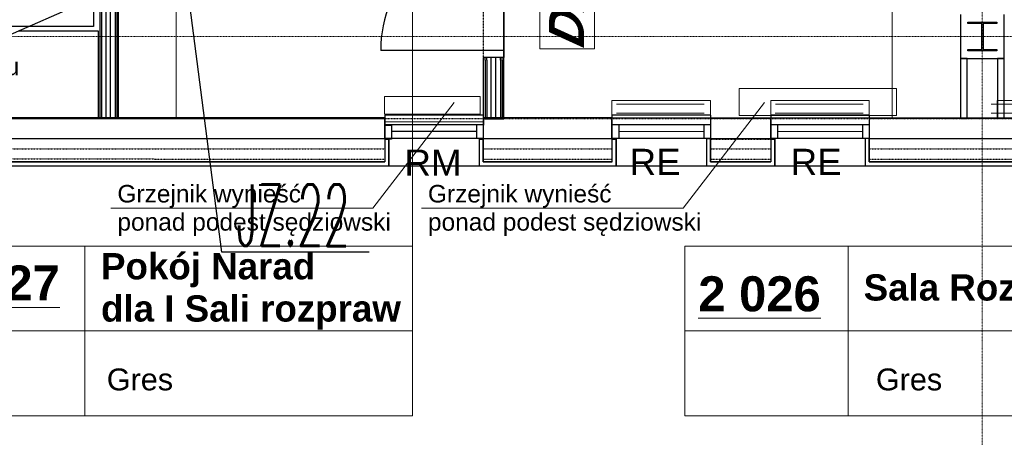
# Model space of a CAD drawing. Header units: millimetres. Extents: x -8838 to 31257, y -6224 to 3754.
# Tile 43 of 185: x -1096 to -377, y -5556 to -5251. Entities that reach past the tile are written whole.
import ezdxf
from ezdxf.enums import TextEntityAlignment as Align

# ---------------------------------------------------------------- set-up
doc = ezdxf.new("R2010")
doc.units = ezdxf.units.MM
doc.header["$LTSCALE"] = 10
doc.header["$MEASUREMENT"] = 0
for name, pattern in [('rzut 2 pietra$0$ArchiTECH.PC 1. Line Type', [0.004, 0.003, -0.001]), ('rzut 2 pietra$0$ArchiTECH.PC 2. Line Type', [0.0025, 0.0015, -0.001]), ('rzut 2 pietra$0$ArchiTECH.PC 5. Line Type', [0.0053, 0.003, -0.001, 0.0003, -0.001]), ('rzut 2 pietra$0$ArchiTECH.PC Solid Line Type', [0]), ('SUFIT_2 PIETRO$0$ArchiTECH.PC 1. Line Type', [0.004, 0.003, -0.001]), ('SUFIT_2 PIETRO$0$ArchiTECH.PC 2. Line Type', [0.0025, 0.0015, -0.001]), ('SUFIT_2 PIETRO$0$ArchiTECH.PC Solid Line Type', [0])]:
    doc.linetypes.add(name, pattern=pattern)
for name, color, linetype, lineweight in [('_Numer_jednostki', 11, 'CONTINUOUS', 30), ('EL_rozdzielnice', 71, 'CONTINUOUS', 30), ('IS_ARCH', 254, 'CONTINUOUS', 18)]:
    doc.layers.add(name, color=color, linetype=linetype, lineweight=lineweight)
for name, color, linetype in [('SUFIT_2 PIETRO$0$ELEM KONSTRUKCJI - inwent', 254, 'CONTINUOUS'), ('SUFIT_2 PIETRO$0$INWENTARYZACJA', 254, 'CONTINUOUS'), ('SUFIT_2 PIETRO$0$Kalka 1', 254, 'CONTINUOUS'), ('SUFIT_2 PIETRO$0$sciany projektowane', 254, 'CONTINUOUS')]:
    doc.layers.add(name, color=color, linetype=linetype)
doc.styles.add('romans1', font='simplex.shx', dxfattribs={"width": 0.8})
doc.styles.add('rzut 2 pietra$0$ArchiTECHStyle1', font='arial.ttf', dxfattribs={"height": 0.16})
doc.styles.add('rzut 2 pietra$0$ArchiTECHStyle2', font='arialbd.ttf', dxfattribs={"height": 0.192})
doc.styles.add('rzut 2 pietra$0$ArchiTECHStyle4', font='arialbi.ttf', dxfattribs={"oblique": 15, "height": 0.256})

msp = doc.modelspace()

# ---------------------------------------------------------------- linework, layer by layer
at = {"layer": '_Numer_jednostki'}
for points in [[(-1326.44, -5295.33), (-1179.7, -5295.33), (-976.01, -5205.87)], [(-840.71, -5420.98), (-948.27, -5420.98), (-976.01, -5205.87)]]:
    msp.add_lwpolyline(points, dxfattribs=at)
at = {"layer": 'EL_rozdzielnice', "ltscale": 60}
msp.add_lwpolyline([(-1102.07, -5005.89), (-1042.16, -5005.89), (-1042.16, -5255.89), (-1102.07, -5255.89)], close=True, dxfattribs=at)
at = {"layer": 'IS_ARCH', "linetype": 'rzut 2 pietra$0$ArchiTECH.PC 5. Line Type'}
for p, q in [((-392.53, -3084.31), (-392.84, -6168.47)), ((-3569.09, -5262.89), (7882.41, -5264.04))]:
    msp.add_line(p, q, dxfattribs=at)
at = {"layer": 'IS_ARCH', "linetype": 'rzut 2 pietra$0$ArchiTECH.PC Solid Line Type'}
for p, q in [((-458.63, -4663.81), (-458.63, -5322.82)), ((-1023.81, -5322.76), (-1023.81, -4826.43)), ((-1029.64, -5322.76), (-1029.64, -4832.26)), ((-1026.31, -4828.93), (-1026.31, -5322.76)), ((-1025.06, -4827.68), (-1025.06, -5322.76)), ((-1037.56, -4840.18), (-1037.56, -5322.76)), ((-1036.31, -4838.93), (-1036.31, -5322.76)), ((-1032.98, -5322.76), (-1032.98, -4835.6)), ((-808.99, -5416.5), (-808.99, -5173.03)), ((-742.3, -5178.51), (-742.3, -5278.51)), ((-742.3, -5278.51), (-742.3, -5178.51)), ((-742.3, -5278.51), (-742.3, -5178.51)), ((-715.98, -5272.3), (-715.98, -5184.72)), ((-675.98, -5184.72), (-675.98, -5272.3)), ((-1023.81, -5242.76), (-1023.81, -5322.76)), ((-981.81, -5322.76), (-981.81, -5242.76)), ((-408.69, -5247.21), (-408.69, -5279.21)), ((-408.69, -5247.21), (-408.69, -5279.21)), ((-376.69, -5279.21), (-376.69, -5247.21)), ((-376.69, -5279.21), (-376.69, -5247.21)), ((-403.19, -5252.71), (-382.19, -5252.71)), ((-403.19, -5253.71), (-403.19, -5252.71)), ((-403.19, -5252.71), (-382.19, -5252.71)), ((-403.19, -5253.71), (-403.19, -5252.71)), ((-393.19, -5253.71), (-403.19, -5253.71)), ((-393.19, -5253.71), (-403.19, -5253.71)), ((-393.19, -5272.71), (-393.19, -5253.71)), ((-393.19, -5272.71), (-393.19, -5253.71)), ((-382.19, -5253.71), (-392.19, -5253.71)), ((-392.19, -5253.71), (-392.19, -5272.71)), ((-382.19, -5253.71), (-392.19, -5253.71)), ((-392.19, -5253.71), (-392.19, -5272.71)), ((-382.19, -5252.71), (-382.19, -5253.71)), ((-382.19, -5252.71), (-382.19, -5253.71)), ((-1097.2, -5258.99), (-1038.81, -5258.99)), ((-1038.81, -5258.99), (-1038.81, -5322.76)), ((-675.98, -5272.3), (-715.98, -5272.3)), ((-403.19, -5273.71), (-403.19, -5272.71)), ((-403.19, -5272.71), (-393.19, -5272.71)), ((-403.19, -5273.71), (-403.19, -5272.71)), ((-403.19, -5272.71), (-393.19, -5272.71)), ((-392.19, -5272.71), (-382.19, -5272.71)), ((-392.19, -5272.71), (-382.19, -5272.71)), ((-382.19, -5272.71), (-382.19, -5273.71)), ((-382.19, -5272.71), (-382.19, -5273.71)), ((-742.3, -5273.51), (-832.3, -5273.51)), ((-756.05, -5278.51), (-757.3, -5278.51)), ((-757.3, -5278.51), (-757.3, -5280.51)), ((-754.8, -5278.51), (-756.05, -5278.51)), ((-756.05, -5280.51), (-756.05, -5278.51)), ((-747.3, -5278.51), (-754.8, -5278.51)), ((-754.8, -5280.51), (-754.8, -5278.51)), ((-751.46, -5280.51), (-751.46, -5278.51)), ((-748.13, -5280.51), (-748.13, -5278.51)), ((-744.8, -5278.51), (-747.3, -5278.51)), ((-743.55, -5278.51), (-744.8, -5278.51)), ((-744.8, -5280.51), (-744.8, -5278.51)), ((-742.3, -5278.51), (-743.55, -5278.51)), ((-743.55, -5280.51), (-743.55, -5278.51)), ((-742.3, -5280.51), (-742.3, -5278.51)), ((-403.69, -5279.21), (-408.69, -5279.21)), ((-408.69, -5279.21), (-408.69, -5323.23)), ((-408.69, -5279.21), (-376.69, -5279.21)), ((-408.69, -5279.21), (-376.69, -5279.21)), ((-403.69, -5323.23), (-403.69, -5279.21)), ((-382.19, -5273.71), (-403.19, -5273.71)), ((-382.19, -5273.71), (-403.19, -5273.71)), ((-376.69, -5279.21), (-381.69, -5279.21)), ((-381.69, -5279.21), (-381.69, -5322.83)), ((-376.69, -5322.83), (-376.69, -5279.21)), ((-757.3, -5280.51), (-757.3, -5323.32)), ((-756.05, -5280.51), (-756.05, -5323.32)), ((-754.8, -5280.51), (-754.8, -5323.32)), ((-751.46, -5323.32), (-751.46, -5280.51)), ((-748.13, -5323.32), (-748.13, -5280.51)), ((-744.8, -5280.51), (-744.8, -5323.32)), ((-743.55, -5280.51), (-743.55, -5323.32)), ((-742.3, -5323.32), (-742.3, -5280.51)), ((-570.49, -5321.09), (-570.49, -5301.2)), ((-570.49, -5301.2), (-455.49, -5301.2)), ((-570.49, -5321.09), (-570.49, -5301.2)), ((-570.49, -5301.2), (-455.49, -5301.2)), ((-455.49, -5301.2), (-455.49, -5321.09)), ((-455.49, -5301.2), (-455.49, -5321.09)), ((-829.55, -5307.08), (-829.55, -5320.08)), ((-759.55, -5307.08), (-829.55, -5307.08)), ((-829.55, -5307.08), (-829.55, -5320.08)), ((-759.55, -5307.08), (-829.55, -5307.08)), ((-759.55, -5320.08), (-759.55, -5307.08)), ((-759.55, -5320.08), (-759.55, -5307.08)), ((-838.08, -5388.68), (-778.71, -5311.59)), ((-591.3, -5310.08), (-663.3, -5310.08)), ((-663.3, -5310.08), (-663.3, -5322.58)), ((-595.84, -5312.8), (-659.93, -5312.8)), ((-611.19, -5388.68), (-551.83, -5311.59)), ((-591.3, -5322.58), (-591.3, -5310.08)), ((-475.31, -5310.08), (-547.31, -5310.08)), ((-547.31, -5310.08), (-547.31, -5322.58)), ((-479.84, -5312.8), (-543.93, -5312.8)), ((-475.31, -5322.58), (-475.31, -5310.08)), ((-159.54, -5312.8), (-386.27, -5312.8)), ((-152.75, -5310.08), (-381.75, -5310.08)), ((-381.75, -5310.08), (-381.75, -5322.58)), ((-829.3, -5322.78), (-1138.76, -5322.76)), ((-1138.76, -5322.76), (-829.3, -5322.78)), ((-1138.76, -5323.16), (-829.3, -5323.19)), ((-1038.81, -5322.76), (-1023.81, -5322.76)), ((-1037.75, -5322.76), (-1025.25, -5322.76)), ((-1037.75, -5323.16), (-1025.25, -5323.16)), ((-1023.81, -5322.76), (-981.81, -5322.76)), ((-829.55, -5320.08), (-759.55, -5320.08)), ((-829.55, -5320.08), (-759.55, -5320.08)), ((-757.3, -5320.71), (-829.3, -5320.77)), ((-829.3, -5320.77), (-829.3, -5322.77)), ((-829.3, -5321.17), (-829.3, -5323.17)), ((-829.3, -5322.77), (-829.3, -5327.77)), ((-829.3, -5337.78), (-829.3, -5322.78)), ((-829.3, -5322.78), (-829.3, -5337.78)), ((-829.3, -5323.17), (-829.3, -5328.17)), ((-829.3, -5323.19), (-829.3, -5338.19)), ((-757.3, -5320.71), (-757.29, -5327.71)), ((-757.3, -5321.12), (-757.29, -5328.12)), ((-663.3, -5322.8), (-757.3, -5322.79)), ((-757.3, -5322.79), (-757.3, -5337.79)), ((-757.3, -5322.79), (-663.3, -5322.8)), ((-757.3, -5322.79), (-757.3, -5337.79)), ((-757.3, -5323.19), (-757.3, -5338.19)), ((-757.3, -5323.32), (-742.3, -5323.32)), ((-591.3, -5320.76), (-663.31, -5320.81)), ((-663.31, -5320.81), (-663.3, -5322.81)), ((-663.31, -5321.22), (-663.3, -5323.22)), ((-663.31, -5337.8), (-663.3, -5322.8)), ((-663.3, -5322.8), (-663.31, -5337.8)), ((-663.3, -5323.2), (-663.31, -5338.2)), ((-663.3, -5322.58), (-591.3, -5322.58)), ((-663.3, -5322.81), (-663.3, -5327.82)), ((-663.3, -5323.22), (-663.3, -5328.22)), ((-595.84, -5319.17), (-659.97, -5319.17)), ((-591.3, -5322.81), (-591.31, -5337.81)), ((-591.3, -5322.81), (-591.31, -5337.81)), ((-591.3, -5323.21), (-591.31, -5338.21)), ((-591.3, -5320.76), (-591.3, -5327.76)), ((-591.3, -5321.16), (-591.3, -5328.16)), ((-547.3, -5322.81), (-591.3, -5322.81)), ((-591.3, -5322.81), (-547.3, -5322.81)), ((-455.49, -5321.09), (-570.49, -5321.09)), ((-455.49, -5321.09), (-570.49, -5321.09)), ((-475.3, -5320.76), (-547.31, -5320.81)), ((-547.31, -5320.81), (-547.3, -5322.81)), ((-547.31, -5321.21), (-547.3, -5323.21)), ((-547.31, -5322.58), (-475.31, -5322.58)), ((-547.31, -5337.81), (-547.3, -5322.81)), ((-547.3, -5322.81), (-547.31, -5337.81)), ((-547.3, -5323.21), (-547.31, -5338.21)), ((-547.3, -5322.81), (-547.3, -5327.81)), ((-547.3, -5323.21), (-547.3, -5328.21)), ((-479.84, -5319.17), (-543.97, -5319.17)), ((-475.3, -5322.82), (-475.31, -5337.82)), ((-475.3, -5322.82), (-475.31, -5337.82)), ((-475.3, -5323.22), (-475.31, -5338.22)), ((-475.3, -5320.76), (-475.3, -5327.76)), ((-475.3, -5321.16), (-475.3, -5328.16)), ((-367.69, -5322.83), (-475.3, -5322.82)), ((-475.3, -5322.82), (-367.69, -5322.83)), ((-408.69, -5323.23), (-403.69, -5323.23)), ((-159.58, -5319.17), (-386.31, -5319.17)), ((-381.75, -5322.58), (-152.75, -5322.58)), ((-381.69, -5322.83), (-376.69, -5322.83)), ((-757.29, -5325.58), (-829.3, -5325.58)), ((-757.31, -5327.73), (-829.3, -5327.78)), ((-829.3, -5327.78), (-829.29, -5337.78)), ((-829.3, -5327.78), (-829.29, -5337.78)), ((-824.3, -5327.78), (-829.3, -5327.78)), ((-824.3, -5328.18), (-829.3, -5328.19)), ((-829.3, -5328.19), (-829.29, -5338.19)), ((-829.3, -5328.19), (-829.29, -5338.19)), ((-824.3, -5327.78), (-824.29, -5337.78)), ((-824.3, -5328.18), (-824.29, -5338.18)), ((-762.31, -5327.73), (-762.3, -5337.73)), ((-757.31, -5327.73), (-762.31, -5327.73)), ((-757.31, -5327.73), (-757.3, -5337.73)), ((-757.31, -5327.73), (-757.3, -5337.73)), ((-757.31, -5328.13), (-757.3, -5338.13)), ((-757.31, -5328.13), (-757.3, -5338.13)), ((-591.31, -5327.75), (-663.3, -5327.8)), ((-663.3, -5327.8), (-663.3, -5337.8)), ((-663.3, -5327.8), (-663.3, -5337.8)), ((-658.3, -5327.8), (-663.3, -5327.8)), ((-663.3, -5328.2), (-663.3, -5338.2)), ((-663.3, -5328.2), (-663.3, -5338.2)), ((-658.3, -5327.8), (-658.3, -5337.8)), ((-596.31, -5327.75), (-596.31, -5337.75)), ((-591.31, -5327.75), (-596.31, -5327.75)), ((-591.31, -5327.75), (-591.31, -5337.75)), ((-591.31, -5327.75), (-591.31, -5337.75)), ((-591.31, -5328.15), (-591.31, -5338.15)), ((-591.31, -5328.15), (-591.31, -5338.15)), ((-475.31, -5327.76), (-547.3, -5327.81)), ((-547.3, -5327.81), (-547.3, -5337.81)), ((-547.3, -5327.81), (-547.3, -5337.81)), ((-542.3, -5327.81), (-547.3, -5327.81)), ((-547.3, -5328.21), (-547.3, -5338.21)), ((-547.3, -5328.21), (-547.3, -5338.21)), ((-542.3, -5327.81), (-542.3, -5337.81)), ((-480.31, -5327.76), (-480.31, -5337.76)), ((-475.31, -5327.76), (-480.31, -5327.76)), ((-475.31, -5327.76), (-475.31, -5337.76)), ((-475.31, -5327.76), (-475.31, -5337.76)), ((-475.31, -5328.16), (-475.31, -5338.16)), ((-475.31, -5328.16), (-475.31, -5338.16)), ((-1138.77, -5337.76), (-829.3, -5337.78)), ((-1138.77, -5337.76), (-829.3, -5337.78)), ((-826.3, -5337.78), (-829.3, -5337.78)), ((-829.3, -5337.78), (-829.3, -5354.76)), ((-829.3, -5337.78), (-829.3, -5337.78)), ((-829.3, -5337.78), (-829.3, -5354.78)), ((-829.3, -5337.78), (-826.3, -5337.78)), ((-757.3, -5337.73), (-829.29, -5337.78)), ((-824.29, -5337.78), (-829.29, -5337.78)), ((-826.3, -5357.76), (-826.3, -5337.78)), ((-826.3, -5337.78), (-826.3, -5357.78)), ((-762.3, -5332.73), (-824.3, -5332.78)), ((-757.3, -5337.73), (-762.3, -5337.73)), ((-757.3, -5337.79), (-760.3, -5337.79)), ((-760.3, -5337.79), (-760.3, -5357.79)), ((-760.3, -5337.79), (-760.3, -5357.79)), ((-760.3, -5337.79), (-757.3, -5337.79)), ((-757.3, -5354.79), (-757.3, -5337.79)), ((-757.3, -5337.79), (-663.31, -5337.8)), ((-757.3, -5337.79), (-757.3, -5337.79)), ((-757.3, -5337.79), (-757.3, -5354.79)), ((-757.3, -5337.79), (-663.31, -5337.8)), ((-663.31, -5337.8), (-663.31, -5354.8)), ((-663.31, -5337.8), (-660.31, -5337.8)), ((-591.31, -5337.75), (-663.3, -5337.8)), ((-660.3, -5337.8), (-663.3, -5337.8)), ((-663.3, -5337.8), (-663.3, -5354.79)), ((-658.3, -5337.8), (-663.3, -5337.8)), ((-660.31, -5337.8), (-660.3, -5357.8)), ((-660.3, -5357.79), (-660.3, -5337.8)), ((-596.31, -5332.75), (-658.31, -5332.8)), ((-591.31, -5337.75), (-596.31, -5337.75)), ((-591.31, -5337.81), (-594.31, -5337.81)), ((-594.31, -5337.81), (-594.31, -5357.82)), ((-594.31, -5337.81), (-594.31, -5357.82)), ((-594.31, -5337.81), (-591.31, -5337.81)), ((-591.31, -5354.82), (-591.31, -5337.81)), ((-591.31, -5337.81), (-547.31, -5337.81)), ((-591.31, -5337.81), (-591.31, -5354.82)), ((-591.31, -5337.81), (-547.31, -5337.81)), ((-547.31, -5337.81), (-547.31, -5337.81)), ((-544.31, -5337.83), (-547.31, -5337.83)), ((-547.31, -5337.83), (-547.31, -5354.83)), ((-547.31, -5337.83), (-547.31, -5354.83)), ((-547.31, -5337.83), (-544.31, -5337.83)), ((-475.31, -5337.76), (-547.3, -5337.81)), ((-542.3, -5337.81), (-547.3, -5337.81)), ((-544.31, -5357.83), (-544.31, -5337.83)), ((-544.31, -5337.83), (-544.31, -5357.83)), ((-480.31, -5332.76), (-542.31, -5332.81)), ((-475.31, -5337.76), (-480.31, -5337.76)), ((-475.31, -5337.82), (-478.31, -5337.82)), ((-478.31, -5337.82), (-478.31, -5357.83)), ((-478.31, -5337.82), (-478.31, -5357.83)), ((-475.31, -5337.82), (-478.31, -5337.82)), ((-475.31, -5354.83), (-475.31, -5337.82)), ((-475.31, -5337.82), (-367.69, -5337.83)), ((-475.31, -5337.82), (-475.31, -5337.82)), ((-475.31, -5337.82), (-475.31, -5354.83)), ((-475.31, -5337.82), (-367.69, -5337.83)), ((-829.3, -5338.19), (-826.3, -5338.19)), ((-824.29, -5338.18), (-829.29, -5338.19)), ((-760.3, -5338.19), (-757.3, -5338.19)), ((-663.31, -5338.2), (-660.31, -5338.2)), ((-663.31, -5338.2), (-663.31, -5355.2)), ((-547.31, -5338.23), (-544.31, -5338.23)), ((-1142.75, -5357.76), (-826.3, -5357.76)), ((-1142.75, -5357.76), (-826.3, -5357.78)), ((-1142.75, -5357.76), (-826.3, -5357.78)), ((-829.3, -5354.76), (-1139.75, -5354.76)), ((-1139.75, -5354.76), (-829.3, -5354.78)), ((-1139.75, -5354.76), (-829.3, -5354.78)), ((-826.3, -5357.78), (-760.3, -5357.79)), ((-760.3, -5357.79), (-660.3, -5357.79)), ((-760.3, -5357.79), (-660.3, -5357.8)), ((-663.3, -5354.79), (-757.3, -5354.79)), ((-757.3, -5354.79), (-663.31, -5354.8)), ((-660.3, -5357.8), (-594.31, -5357.82)), ((-594.31, -5357.82), (-544.31, -5357.83)), ((-594.31, -5357.82), (-544.31, -5357.83)), ((-547.31, -5354.83), (-591.31, -5354.82)), ((-591.31, -5354.82), (-547.31, -5354.83)), ((-544.31, -5357.83), (-478.31, -5357.83)), ((-478.31, -5357.83), (-363.66, -5357.84)), ((-478.31, -5357.83), (-363.66, -5357.84)), ((-366.66, -5354.84), (-475.31, -5354.83)), ((-475.31, -5354.83), (-366.66, -5354.84)), ((-1029.35, -5388.68), (-838.08, -5388.68)), ((-802.47, -5388.68), (-611.19, -5388.68)), ((-1167.79, -5416.5), (-808.99, -5416.5)), ((-1048.56, -5416.5), (-1048.56, -5540.42)), ((-808.99, -5416.5), (-808.99, -5540.42)), ((-609.98, -5416.5), (-251.18, -5416.5)), ((-609.98, -5416.5), (-609.98, -5540.42)), ((-490.74, -5416.5), (-490.74, -5540.42)), ((-1167.79, -5478.46), (-808.99, -5478.46)), ((-609.98, -5478.46), (-251.18, -5478.46)), ((-1167.79, -5540.42), (-808.99, -5540.42)), ((-609.98, -5540.42), (-251.18, -5540.42))]:
    msp.add_line(p, q, dxfattribs=at)
at = {"layer": 'IS_ARCH', "linetype": 'rzut 2 pietra$0$ArchiTECH.PC 1. Line Type'}
for p, q in [((-757.3, -5178.51), (-757.3, -5278.51)), ((-742.3, -5178.51), (-742.3, -5278.51)), ((-1515.75, -5323.12), (4330.89, -5323.69))]:
    msp.add_line(p, q, dxfattribs=at)
at = {"layer": 'IS_ARCH', "linetype": 'rzut 2 pietra$0$ArchiTECH.PC 2. Line Type'}
for p, q in [((-829.3, -5337.78), (-829.3, -5352.78)), ((-757.3, -5337.79), (-663.31, -5337.8)), ((-757.3, -5337.79), (-757.3, -5352.79)), ((-663.31, -5337.8), (-663.31, -5352.8)), ((-591.31, -5337.81), (-591.3, -5352.82)), ((-591.31, -5337.81), (-547.31, -5337.81)), ((-547.31, -5337.81), (-547.31, -5352.83)), ((-475.31, -5337.82), (-475.31, -5352.82)), ((-829.3, -5338.19), (-829.3, -5353.19)), ((-757.3, -5338.19), (-757.3, -5353.19)), ((-663.31, -5338.2), (-663.31, -5353.2)), ((-591.31, -5338.21), (-547.31, -5338.21)), ((-591.31, -5338.21), (-591.3, -5353.22)), ((-547.31, -5338.21), (-547.31, -5353.23)), ((-475.31, -5338.22), (-475.31, -5353.22)), ((-1138.77, -5345.26), (-829.3, -5345.28)), ((-757.3, -5345.29), (-663.31, -5345.3)), ((-591.3, -5345.32), (-547.3, -5345.33)), ((-475.31, -5345.32), (-367.68, -5345.33)), ((-1138.77, -5352.76), (-829.3, -5352.78)), ((-757.3, -5352.79), (-663.31, -5352.8)), ((-591.3, -5352.82), (-547.31, -5352.83)), ((-475.31, -5352.82), (-367.68, -5352.83))]:
    msp.add_line(p, q, dxfattribs=at)
at = {"layer": 'IS_ARCH', "linetype": 'rzut 2 pietra$0$ArchiTECH.PC Solid Line Type'}
msp.add_arc((-742.3, -5273.51), 90, 90, 180, dxfattribs=at)
at = {"layer": 'SUFIT_2 PIETRO$0$ELEM KONSTRUKCJI - inwent', "linetype": 'SUFIT_2 PIETRO$0$ArchiTECH.PC Solid Line Type'}
for p, q in [((-408.69, -5247.21), (-408.69, -5279.21)), ((-376.69, -5279.21), (-376.69, -5247.21)), ((-403.19, -5252.71), (-382.19, -5252.71)), ((-403.19, -5253.71), (-403.19, -5252.71)), ((-403.19, -5252.71), (-382.19, -5252.71)), ((-403.19, -5253.71), (-403.19, -5252.71)), ((-393.19, -5253.71), (-403.19, -5253.71)), ((-393.19, -5253.71), (-403.19, -5253.71)), ((-393.19, -5272.71), (-393.19, -5253.71)), ((-393.19, -5272.71), (-393.19, -5253.71)), ((-382.19, -5253.71), (-392.19, -5253.71)), ((-392.19, -5253.71), (-392.19, -5272.71)), ((-382.19, -5253.71), (-392.19, -5253.71)), ((-392.19, -5253.71), (-392.19, -5272.71)), ((-382.19, -5252.71), (-382.19, -5253.71)), ((-382.19, -5252.71), (-382.19, -5253.71)), ((-403.19, -5273.71), (-403.19, -5272.71)), ((-403.19, -5272.71), (-393.19, -5272.71)), ((-403.19, -5273.71), (-403.19, -5272.71)), ((-403.19, -5272.71), (-393.19, -5272.71)), ((-392.19, -5272.71), (-382.19, -5272.71)), ((-392.19, -5272.71), (-382.19, -5272.71)), ((-382.19, -5272.71), (-382.19, -5273.71)), ((-382.19, -5272.71), (-382.19, -5273.71)), ((-408.69, -5279.21), (-376.69, -5279.21)), ((-382.19, -5273.71), (-403.19, -5273.71)), ((-382.19, -5273.71), (-403.19, -5273.71))]:
    msp.add_line(p, q, dxfattribs=at)
at = {"layer": 'SUFIT_2 PIETRO$0$INWENTARYZACJA', "linetype": 'SUFIT_2 PIETRO$0$ArchiTECH.PC Solid Line Type'}
for p, q in [((-1097.2, -5258.99), (-1038.81, -5258.99)), ((-403.69, -5279.21), (-408.69, -5279.21)), ((-408.69, -5279.21), (-408.69, -5323.23)), ((-403.69, -5323.23), (-403.69, -5279.21)), ((-376.69, -5279.21), (-381.69, -5279.21)), ((-381.69, -5279.21), (-381.69, -5322.83)), ((-376.69, -5322.83), (-376.69, -5279.21)), ((-829.3, -5322.78), (-1138.76, -5322.76)), ((-1138.76, -5322.76), (-829.3, -5322.78)), ((-1138.76, -5323.16), (-829.3, -5323.19)), ((-1037.75, -5322.76), (-1025.25, -5322.76)), ((-1037.75, -5323.16), (-1025.25, -5323.16)), ((-757.3, -5320.71), (-829.3, -5320.77)), ((-829.3, -5320.77), (-829.3, -5322.77)), ((-829.3, -5321.17), (-829.3, -5323.17)), ((-829.3, -5322.77), (-829.3, -5327.77)), ((-829.3, -5337.78), (-829.3, -5322.78)), ((-829.3, -5322.78), (-829.3, -5337.78)), ((-829.3, -5323.17), (-829.3, -5328.17)), ((-829.3, -5323.19), (-829.3, -5338.19)), ((-757.3, -5320.71), (-757.29, -5327.71)), ((-757.3, -5321.12), (-757.29, -5328.12)), ((-663.3, -5322.8), (-757.3, -5322.79)), ((-757.3, -5322.79), (-757.3, -5337.79)), ((-757.3, -5322.79), (-757.3, -5337.79)), ((-757.3, -5322.79), (-663.3, -5322.8)), ((-757.3, -5323.19), (-757.3, -5338.19)), ((-591.3, -5320.76), (-663.31, -5320.81)), ((-663.31, -5320.81), (-663.3, -5322.81)), ((-663.31, -5321.22), (-663.3, -5323.22)), ((-663.31, -5337.8), (-663.3, -5322.8)), ((-663.3, -5322.8), (-663.31, -5337.8)), ((-663.3, -5323.2), (-663.31, -5338.2)), ((-663.3, -5322.81), (-663.3, -5327.82)), ((-663.3, -5323.22), (-663.3, -5328.22)), ((-591.3, -5322.81), (-591.31, -5337.81)), ((-591.3, -5322.81), (-591.31, -5337.81)), ((-591.3, -5323.21), (-591.31, -5338.21)), ((-591.3, -5320.76), (-591.3, -5327.76)), ((-591.3, -5321.16), (-591.3, -5328.16)), ((-547.3, -5322.81), (-591.3, -5322.81)), ((-591.3, -5322.81), (-547.3, -5322.81)), ((-475.3, -5320.76), (-547.31, -5320.81)), ((-547.31, -5320.81), (-547.3, -5322.81)), ((-547.31, -5321.21), (-547.3, -5323.21)), ((-547.31, -5337.81), (-547.3, -5322.81)), ((-547.3, -5322.81), (-547.31, -5337.81)), ((-547.3, -5323.21), (-547.31, -5338.21)), ((-547.3, -5322.81), (-547.3, -5327.81)), ((-547.3, -5323.21), (-547.3, -5328.21)), ((-475.3, -5322.82), (-475.31, -5337.82)), ((-475.3, -5322.82), (-475.31, -5337.82)), ((-475.3, -5323.22), (-475.31, -5338.22)), ((-475.3, -5320.76), (-475.3, -5327.76)), ((-475.3, -5321.16), (-475.3, -5328.16)), ((-367.69, -5322.83), (-475.3, -5322.82)), ((-475.3, -5322.82), (-367.69, -5322.83)), ((-408.69, -5323.23), (-403.69, -5323.23)), ((-381.69, -5322.83), (-376.69, -5322.83)), ((-757.31, -5327.73), (-829.3, -5327.78)), ((-824.3, -5327.78), (-829.3, -5327.78)), ((-829.3, -5327.78), (-829.29, -5337.78)), ((-829.3, -5327.78), (-829.29, -5337.78)), ((-824.3, -5328.18), (-829.3, -5328.19)), ((-829.3, -5328.19), (-829.29, -5338.19)), ((-829.3, -5328.19), (-829.29, -5338.19)), ((-824.3, -5327.78), (-824.29, -5337.78)), ((-824.3, -5328.18), (-824.29, -5338.18)), ((-757.31, -5327.73), (-762.31, -5327.73)), ((-762.31, -5327.73), (-762.3, -5337.73)), ((-757.31, -5327.73), (-757.3, -5337.73)), ((-757.31, -5327.73), (-757.3, -5337.73)), ((-757.31, -5328.13), (-757.3, -5338.13)), ((-757.31, -5328.13), (-757.3, -5338.13)), ((-591.31, -5327.75), (-663.3, -5327.8)), ((-658.3, -5327.8), (-663.3, -5327.8)), ((-663.3, -5327.8), (-663.3, -5337.8)), ((-663.3, -5327.8), (-663.3, -5337.8)), ((-663.3, -5328.2), (-663.3, -5338.2)), ((-663.3, -5328.2), (-663.3, -5338.2)), ((-658.3, -5327.8), (-658.3, -5337.8)), ((-591.31, -5327.75), (-596.31, -5327.75)), ((-596.31, -5327.75), (-596.31, -5337.75)), ((-591.31, -5327.75), (-591.31, -5337.75)), ((-591.31, -5327.75), (-591.31, -5337.75)), ((-591.31, -5328.15), (-591.31, -5338.15)), ((-591.31, -5328.15), (-591.31, -5338.15)), ((-475.31, -5327.76), (-547.3, -5327.81)), ((-542.3, -5327.81), (-547.3, -5327.81)), ((-547.3, -5327.81), (-547.3, -5337.81)), ((-547.3, -5327.81), (-547.3, -5337.81)), ((-547.3, -5328.21), (-547.3, -5338.21)), ((-547.3, -5328.21), (-547.3, -5338.21)), ((-542.3, -5327.81), (-542.3, -5337.81)), ((-475.31, -5327.76), (-480.31, -5327.76)), ((-480.31, -5327.76), (-480.31, -5337.76)), ((-475.31, -5327.76), (-475.31, -5337.76)), ((-475.31, -5327.76), (-475.31, -5337.76)), ((-475.31, -5328.16), (-475.31, -5338.16)), ((-475.31, -5328.16), (-475.31, -5338.16)), ((-1138.77, -5337.76), (-829.3, -5337.78)), ((-1138.77, -5337.76), (-829.3, -5337.78)), ((-826.3, -5337.78), (-829.3, -5337.78)), ((-829.3, -5337.78), (-829.3, -5354.76)), ((-829.3, -5337.78), (-829.3, -5337.78)), ((-829.3, -5337.78), (-826.3, -5337.78)), ((-829.3, -5337.78), (-829.3, -5354.78)), ((-757.3, -5337.73), (-829.29, -5337.78)), ((-824.29, -5337.78), (-829.29, -5337.78)), ((-826.3, -5357.76), (-826.3, -5337.78)), ((-826.3, -5337.78), (-826.3, -5357.78)), ((-762.3, -5332.73), (-824.3, -5332.78)), ((-757.3, -5337.73), (-762.3, -5337.73)), ((-757.3, -5337.79), (-760.3, -5337.79)), ((-760.3, -5337.79), (-760.3, -5357.79)), ((-760.3, -5337.79), (-757.3, -5337.79)), ((-760.3, -5337.79), (-760.3, -5357.79)), ((-757.3, -5354.79), (-757.3, -5337.79)), ((-757.3, -5337.79), (-663.31, -5337.8)), ((-757.3, -5337.79), (-757.3, -5337.79)), ((-757.3, -5337.79), (-663.31, -5337.8)), ((-757.3, -5337.79), (-757.3, -5354.79)), ((-663.31, -5337.8), (-660.31, -5337.8)), ((-663.31, -5337.8), (-663.31, -5354.8)), ((-591.31, -5337.75), (-663.3, -5337.8)), ((-660.3, -5337.8), (-663.3, -5337.8)), ((-663.3, -5337.8), (-663.3, -5354.79)), ((-658.3, -5337.8), (-663.3, -5337.8)), ((-660.31, -5337.8), (-660.3, -5357.8)), ((-660.3, -5357.79), (-660.3, -5337.8)), ((-596.31, -5332.75), (-658.31, -5332.8)), ((-591.31, -5337.75), (-596.31, -5337.75)), ((-591.31, -5337.81), (-594.31, -5337.81)), ((-594.31, -5337.81), (-594.31, -5357.82)), ((-594.31, -5337.81), (-591.31, -5337.81)), ((-594.31, -5337.81), (-594.31, -5357.82)), ((-591.31, -5354.82), (-591.31, -5337.81)), ((-591.31, -5337.81), (-547.31, -5337.81)), ((-591.31, -5337.81), (-547.31, -5337.81)), ((-591.31, -5337.81), (-591.31, -5354.82)), ((-547.31, -5337.81), (-547.31, -5337.81)), ((-544.31, -5337.83), (-547.31, -5337.83)), ((-547.31, -5337.83), (-547.31, -5354.83)), ((-547.31, -5337.83), (-544.31, -5337.83)), ((-547.31, -5337.83), (-547.31, -5354.83)), ((-475.31, -5337.76), (-547.3, -5337.81)), ((-542.3, -5337.81), (-547.3, -5337.81)), ((-544.31, -5357.83), (-544.31, -5337.83)), ((-544.31, -5337.83), (-544.31, -5357.83)), ((-480.31, -5332.76), (-542.31, -5332.81)), ((-475.31, -5337.76), (-480.31, -5337.76)), ((-475.31, -5337.82), (-478.31, -5337.82)), ((-478.31, -5337.82), (-478.31, -5357.83)), ((-475.31, -5337.82), (-478.31, -5337.82)), ((-478.31, -5337.82), (-478.31, -5357.83)), ((-475.31, -5354.83), (-475.31, -5337.82)), ((-475.31, -5337.82), (-367.69, -5337.83)), ((-475.31, -5337.82), (-475.31, -5337.82)), ((-475.31, -5337.82), (-367.69, -5337.83)), ((-475.31, -5337.82), (-475.31, -5354.83)), ((-829.3, -5338.19), (-826.3, -5338.19)), ((-824.29, -5338.18), (-829.29, -5338.19)), ((-760.3, -5338.19), (-757.3, -5338.19)), ((-663.31, -5338.2), (-663.31, -5355.2)), ((-663.31, -5338.2), (-660.31, -5338.2)), ((-547.31, -5338.23), (-544.31, -5338.23)), ((-1142.75, -5357.76), (-826.3, -5357.76)), ((-1142.75, -5357.76), (-826.3, -5357.78)), ((-1142.75, -5357.76), (-826.3, -5357.78)), ((-829.3, -5354.76), (-1139.75, -5354.76)), ((-1139.75, -5354.76), (-829.3, -5354.78)), ((-1139.75, -5354.76), (-829.3, -5354.78)), ((-826.3, -5357.78), (-760.3, -5357.79)), ((-760.3, -5357.79), (-660.3, -5357.79)), ((-760.3, -5357.79), (-660.3, -5357.8)), ((-663.3, -5354.79), (-757.3, -5354.79)), ((-757.3, -5354.79), (-663.31, -5354.8)), ((-660.3, -5357.8), (-594.31, -5357.82)), ((-594.31, -5357.82), (-544.31, -5357.83)), ((-594.31, -5357.82), (-544.31, -5357.83)), ((-547.31, -5354.83), (-591.31, -5354.82)), ((-591.31, -5354.82), (-547.31, -5354.83)), ((-544.31, -5357.83), (-478.31, -5357.83)), ((-478.31, -5357.83), (-363.66, -5357.84)), ((-478.31, -5357.83), (-363.66, -5357.84)), ((-366.66, -5354.84), (-475.31, -5354.83)), ((-475.31, -5354.83), (-366.66, -5354.84))]:
    msp.add_line(p, q, dxfattribs=at)
at = {"layer": 'SUFIT_2 PIETRO$0$INWENTARYZACJA', "linetype": 'SUFIT_2 PIETRO$0$ArchiTECH.PC 1. Line Type'}
msp.add_line((-1515.75, -5323.12), (4330.89, -5323.69), dxfattribs=at)
at = {"layer": 'SUFIT_2 PIETRO$0$INWENTARYZACJA', "linetype": 'SUFIT_2 PIETRO$0$ArchiTECH.PC 2. Line Type'}
for p, q in [((-829.3, -5337.78), (-829.3, -5352.78)), ((-757.3, -5337.79), (-757.3, -5352.79)), ((-757.3, -5337.79), (-663.31, -5337.8)), ((-663.31, -5337.8), (-663.31, -5352.8)), ((-591.31, -5337.81), (-547.31, -5337.81)), ((-591.31, -5337.81), (-591.3, -5352.82)), ((-547.31, -5337.81), (-547.31, -5352.83)), ((-475.31, -5337.82), (-475.31, -5352.82)), ((-829.3, -5338.19), (-829.3, -5353.19)), ((-757.3, -5338.19), (-757.3, -5353.19)), ((-663.31, -5338.2), (-663.31, -5353.2)), ((-591.31, -5338.21), (-591.3, -5353.22)), ((-591.31, -5338.21), (-547.31, -5338.21)), ((-547.31, -5338.21), (-547.31, -5353.23)), ((-475.31, -5338.22), (-475.31, -5353.22)), ((-1138.77, -5345.26), (-829.3, -5345.28)), ((-757.3, -5345.29), (-663.31, -5345.3)), ((-591.3, -5345.32), (-547.3, -5345.33)), ((-475.31, -5345.32), (-367.68, -5345.33)), ((-1138.77, -5352.76), (-829.3, -5352.78)), ((-757.3, -5352.79), (-663.31, -5352.8)), ((-591.3, -5352.82), (-547.31, -5352.83)), ((-475.31, -5352.82), (-367.68, -5352.83))]:
    msp.add_line(p, q, dxfattribs=at)
at = {"layer": 'SUFIT_2 PIETRO$0$Kalka 1', "linetype": 'SUFIT_2 PIETRO$0$ArchiTECH.PC Solid Line Type'}
for p, q in [((-408.69, -5247.21), (-408.69, -5279.21)), ((-376.69, -5279.21), (-376.69, -5247.21)), ((-408.69, -5279.21), (-376.69, -5279.21))]:
    msp.add_line(p, q, dxfattribs=at)
at = {"layer": 'SUFIT_2 PIETRO$0$sciany projektowane', "linetype": 'SUFIT_2 PIETRO$0$ArchiTECH.PC Solid Line Type'}
for p, q in [((-1023.81, -5322.76), (-1023.81, -4826.43)), ((-1029.64, -5322.76), (-1029.64, -4832.26)), ((-1026.31, -4828.93), (-1026.31, -5322.76)), ((-1025.06, -4827.68), (-1025.06, -5322.76)), ((-1037.56, -4840.18), (-1037.56, -5322.76)), ((-1036.31, -4838.93), (-1036.31, -5322.76)), ((-1032.98, -5322.76), (-1032.98, -4835.6)), ((-742.3, -5178.51), (-742.3, -5278.51)), ((-742.3, -5278.51), (-742.3, -5178.51)), ((-742.3, -5278.51), (-742.3, -5178.51)), ((-1038.81, -5258.99), (-1038.81, -5322.76)), ((-742.3, -5273.51), (-832.3, -5273.51)), ((-756.05, -5278.51), (-757.3, -5278.51)), ((-757.3, -5278.51), (-757.3, -5280.51)), ((-754.8, -5278.51), (-756.05, -5278.51)), ((-756.05, -5280.51), (-756.05, -5278.51)), ((-747.3, -5278.51), (-754.8, -5278.51)), ((-754.8, -5280.51), (-754.8, -5278.51)), ((-751.46, -5280.51), (-751.46, -5278.51)), ((-748.13, -5280.51), (-748.13, -5278.51)), ((-744.8, -5278.51), (-747.3, -5278.51)), ((-743.55, -5278.51), (-744.8, -5278.51)), ((-744.8, -5280.51), (-744.8, -5278.51)), ((-742.3, -5278.51), (-743.55, -5278.51)), ((-743.55, -5280.51), (-743.55, -5278.51)), ((-742.3, -5280.51), (-742.3, -5278.51)), ((-757.3, -5280.51), (-757.3, -5323.32)), ((-756.05, -5280.51), (-756.05, -5323.32)), ((-754.8, -5280.51), (-754.8, -5323.32)), ((-751.46, -5323.32), (-751.46, -5280.51)), ((-748.13, -5323.32), (-748.13, -5280.51)), ((-744.8, -5280.51), (-744.8, -5323.32)), ((-743.55, -5280.51), (-743.55, -5323.32)), ((-742.3, -5323.32), (-742.3, -5280.51)), ((-1038.81, -5322.76), (-1023.81, -5322.76)), ((-757.3, -5323.32), (-742.3, -5323.32))]:
    msp.add_line(p, q, dxfattribs=at)
at = {"layer": 'SUFIT_2 PIETRO$0$sciany projektowane', "linetype": 'SUFIT_2 PIETRO$0$ArchiTECH.PC 1. Line Type'}
for p, q in [((-757.3, -5178.51), (-757.3, -5278.51)), ((-742.3, -5178.51), (-742.3, -5278.51))]:
    msp.add_line(p, q, dxfattribs=at)
at = {"layer": 'SUFIT_2 PIETRO$0$sciany projektowane', "linetype": 'SUFIT_2 PIETRO$0$ArchiTECH.PC Solid Line Type'}
msp.add_arc((-742.3, -5273.51), 90, 90, 180, dxfattribs=at)

# ---------------------------------------------------------------- texts
at = {"layer": '_Numer_jednostki', "style": 'romans1', "width": 0.5}
msp.add_text('JZ.22', height=45, rotation=359.91893, dxfattribs=at).set_placement((-937.74, -5416.27))
at = {"layer": 'IS_ARCH', "style": 'rzut 2 pietra$0$ArchiTECHStyle4', "oblique": 15}
msp.add_text('D12p', height=25.6, rotation=90, dxfattribs=at).set_placement((-675.98, -5272.3), align=Align.BOTTOM_LEFT)
at = {"layer": 'IS_ARCH'}
for s, height, style, p in [('rozbiórka obudowy s³upu w celu monta¿u', 12.8, 'rzut 2 pietra$0$ArchiTECHStyle1', (-1427.24, -5295.39)), ('RM', 19.2, 'rzut 2 pietra$0$ArchiTECHStyle1', (-814.9, -5370.81)), ('RE', 19.2, 'rzut 2 pietra$0$ArchiTECHStyle1', (-650.39, -5370.27)), ('RE', 19.2, 'rzut 2 pietra$0$ArchiTECHStyle1', (-532.73, -5370.27)), ('Grzejnik wynieść ', 12.8, 'rzut 2 pietra$0$ArchiTECHStyle1', (-1024.66, -5388.38)), ('Grzejnik wynieść ', 12.8, 'rzut 2 pietra$0$ArchiTECHStyle1', (-797.77, -5388.38)), ('ponad podest sędziowski', 12.8, 'rzut 2 pietra$0$ArchiTECHStyle1', (-1024.66, -5408.97)), ('ponad podest sędziowski', 12.8, 'rzut 2 pietra$0$ArchiTECHStyle1', (-797.77, -5408.97)), ('Pokój Narad ', 19.2, 'rzut 2 pietra$0$ArchiTECHStyle2', (-1036.61, -5446.5)), ('%%u2 027%%u', 25.6, 'rzut 2 pietra$0$ArchiTECHStyle2', (-1156.25, -5463.84)), ('%%u2 026%%u', 25.6, 'rzut 2 pietra$0$ArchiTECHStyle2', (-600.25, -5471.78)), ('Sala Rozpraw I', 19.2, 'rzut 2 pietra$0$ArchiTECHStyle2', (-479.42, -5462)), ('dla I Sali rozpraw', 19.2, 'rzut 2 pietra$0$ArchiTECHStyle2', (-1036.61, -5477.38)), ('Gres', 16, 'rzut 2 pietra$0$ArchiTECHStyle1', (-1032.41, -5526.69)), ('Gres', 16, 'rzut 2 pietra$0$ArchiTECHStyle1', (-470.47, -5526.69))]:
    msp.add_text(s, height=height, dxfattribs=dict(at, style=style)).set_placement(p, align=Align.BOTTOM_LEFT)

doc.saveas('drawing.dxf')
